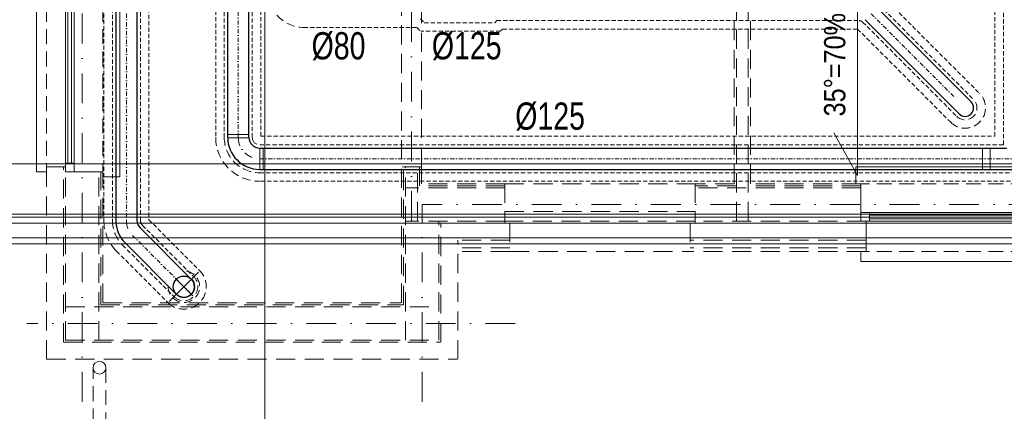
# Model space of a CAD drawing. Header units: inches. Extents: x 57112 to 98566, y -51777 to -16564.
# Tile 128 of 138: x 80411 to 80990, y -20769 to -20539. Entities that reach past the tile are written whole.
import ezdxf

# ---------------------------------------------------------------- set-up
doc = ezdxf.new("R2010")
doc.units = ezdxf.units.IN
doc.header["$MEASUREMENT"] = 0
for name, pattern in [('CENTER', [10.16, 6.35, -1.27, 1.27, -1.27]), ('DASHDOT', [1, 0.5, -0.25, 0, -0.25]), ('DASHED', [0.75, 0.5, -0.25]), ('HIDDEN', [0.375, 0.25, -0.125])]:
    doc.linetypes.add(name, pattern=pattern)
doc.layers.get('0').update_dxf_attribs({"color": 251, "lineweight": 0})
for name, color, linetype, lineweight in [('## 08 CENTRALA REKUP', 204, 'Continuous', 25), ('## 08 Nawiew', 1, 'Continuous', 0), ('## 08 WENTYL IZOLACJA', 4, 'DASHED', 18), ('001 WENT NAWIEW', 1, 'Continuous', 25), ('Axial', 7, 'CENTER', 9), ('Main', 7, 'Continuous', 20), ('p-- przekrój-drew', 251, 'Continuous', 20), ('p--dach', 251, 'Continuous', 30), ('p--dach-rura spustowa', 2, 'Continuous', 0), ('p--dach-ściana przer.', 251, 'Continuous', 0), ('p--osie konstr', 250, 'DASHDOT', 15), ('p--podpis rysunku', 7, 'Continuous', 0), ('p--przekrój-cienki', 251, 'Continuous', 5), ('p--wiązar dachowy', 250, 'Continuous', 0)]:
    doc.layers.add(name, color=color, linetype=linetype, lineweight=lineweight)
doc.layers.add('Wywiew', color=1, linetype='Continuous')
doc.styles.add('1-50', font='arial.ttf', dxfattribs={"width": 0.75, "height": 12.5})
doc.styles.get("Standard").update_dxf_attribs({"font": 'arial.ttf', "width": 0.75})
doc.linetypes.add('LINIA17', pattern='A,1e-05,[146,RODZLIN.shx,S=0.03819,R=0,X=0,Y=-0.13482],-1.52796', length=1.52797)

# ---------------------------------------------------------------- blocks, each defined once
blk = doc.blocks.new('okno-110-33.15')
at = {"linetype": 'Continuous', "ltscale": 35}
for p, q in [((0, 39.15), (110, 39.15)), ((-3, -10), (113, -10))]:
    blk.add_line(p, q, dxfattribs=at)
for p, q in [((0, 39.15), (0, 33.15)), ((110, 33.15), (110, 39.15)), ((3, 33.15), (3, 21.95)), ((107, 21.95), (107, 33.15)), ((5, 21.95), (0, 21.95)), ((0, 21.95), (0, 16.95)), ((0, 21.95), (0, 0)), ((105, 21.95), (5, 21.95)), ((5, 16.95), (5, 21.95)), ((5, 20.61), (105, 20.61)), ((5, 18.45), (105, 18.45)), ((110, 21.95), (105, 21.95)), ((105, 21.95), (105, 16.95)), ((110, 0), (110, 21.95)), ((110, 16.95), (110, 21.95)), ((0, 16.95), (5, 16.95)), ((5, 16.95), (105, 16.95)), ((105, 16.95), (110, 16.95)), ((-3, 0), (-3, -10)), ((0, 0), (-3, 0)), ((110, 0), (113, 0)), ((113, 0), (113, -10))]:
    blk.add_line(p, q)
at = {"linetype": 'HIDDEN', "ltscale": 35}
for p, q in [((0, 33.15), (110, 33.15)), ((0, 0), (110, 0))]:
    blk.add_line(p, q, dxfattribs=at)
blk = doc.blocks.new('okno-110-szalówka')
at = {"linetype": 'Continuous', "ltscale": 35}
for p, q in [((0, 45.75), (110, 45.75)), ((-3, -10), (113, -10))]:
    blk.add_line(p, q, dxfattribs=at)
for p, q in [((0, 45.75), (0, 39.75)), ((110, 39.75), (110, 45.75)), ((3, 39.75), (3, 21.95)), ((107, 21.95), (107, 39.75)), ((5, 21.95), (0, 21.95)), ((0, 21.95), (0, 16.95)), ((0, 21.95), (0, 0)), ((105, 21.95), (5, 21.95)), ((5, 16.95), (5, 21.95)), ((5, 20.61), (105, 20.61)), ((5, 18.45), (105, 18.45)), ((110, 21.95), (105, 21.95)), ((105, 21.95), (105, 16.95)), ((110, 0), (110, 21.95)), ((110, 16.95), (110, 21.95)), ((0, 16.95), (5, 16.95)), ((5, 16.95), (105, 16.95)), ((105, 16.95), (110, 16.95)), ((-3, 0), (-3, -10)), ((0, 0), (-3, 0)), ((110, 0), (113, 0)), ((113, 0), (113, -10))]:
    blk.add_line(p, q)
at = {"linetype": 'HIDDEN', "ltscale": 35}
for p, q in [((0, 39.75), (110, 39.75)), ((0, 0), (110, 0))]:
    blk.add_line(p, q, dxfattribs=at)

msp = doc.modelspace()

# ---------------------------------------------------------------- linework, layer by layer
at = {"layer": '## 08 CENTRALA REKUP'}
msp.add_line((80516.34, -20687.213, 151.8), (80499.162, -20704.391, 151.8), dxfattribs=at)
at = {"layer": '## 08 Nawiew', "color": 4, "linetype": 'DASHED', "ltscale": 5}
for p, q in [((80984.991, -20607.312, 151.8), (80984.991, -20248.477, 151.8)), ((80460.638, -20433.993, 151.8), (80460.638, -20656.781, 151.8)), ((80487.138, -20434.705, 151.8), (80487.138, -20656.47, 151.8)), ((80526.502, -20607.312, 151.8), (80526.502, -20477.679, 151.8)), ((80553.002, -20607.312, 151.8), (80553.002, -20478.429, 151.8)), ((80920.578, -20526.847, 151.8), (80975.904, -20582.173, 151.8)), ((80578.338, -20543.403, 151.8), (80644.884, -20543.403, 151.8)), ((80644.884, -20543.403, 151.8), (80647.134, -20545.653, 151.8)), ((80693.933, -20545.653, 151.8), (80647.134, -20545.653, 151.8)), ((80695.183, -20544.403, 151.8), (80693.933, -20545.653, 151.8)), ((80695.183, -20544.403, 151.8), (80904.193, -20544.403, 151.8)), ((80904.193, -20544.403, 151.8), (80958.934, -20599.144, 151.8)), ((80553.002, -20607.312, 151.8), (80984.991, -20607.312, 151.8)), ((80552.913, -20633.812, 151.8), (81021.64, -20633.812, 151.8)), ((80487.138, -20656.47, 151.8), (80517.024, -20686.357, 151.8)), ((80468.18, -20674.989, 151.8), (80498.286, -20705.095, 151.8))]:
    msp.add_line(p, q, dxfattribs=at)
at = {"layer": '## 08 Nawiew', "color": 4, "linetype": 'DASHDOT', "lineweight": 15, "ltscale": 5}
for p, q in [((80473.888, -20433.243, 151.8), (80473.888, -20656.781, 151.8)), ((80477.549, -20665.62, 151.8), (80511.005, -20699.076, 151.8))]:
    msp.add_line(p, q, dxfattribs=at)
at = {"layer": '## 08 Nawiew', "color": 1, "linetype": 'Continuous', "lineweight": 30, "ltscale": 5}
for p, q in [((80533.502, -20608.062, 151.8), (80533.502, -20477.679, 151.8)), ((80546.002, -20608.062, 151.8), (80546.002, -20477.679, 151.8)), ((80552.338, -20614.312, 151.8), (80991.991, -20614.312, 151.8)), ((80552.338, -20626.812, 151.8), (81002.399, -20626.812, 151.8)), ((80552.338, -20626.812, 151.8), (81018.741, -20626.812, 151.8))]:
    msp.add_line(p, q, dxfattribs=at)
at = {"layer": '## 08 Nawiew', "color": 1, "linetype": 'DASHDOT', "lineweight": 15, "ltscale": 5}
for p, q in [((80539.752, -20608.062, 151.8), (80539.752, -20477.679, 151.8)), ((80552.252, -20620.562, 151.8), (81134.883, -20620.562, 151.8))]:
    msp.add_line(p, q, dxfattribs=at)
at = {"layer": '## 08 Nawiew', "color": 5, "lineweight": 30, "ltscale": 5}
for p, q in [((80915.628, -20531.796, 151.8), (80970.954, -20587.123, 151.8)), ((80908.557, -20538.867, 151.8), (80963.883, -20594.194, 151.8))]:
    msp.add_line(p, q, dxfattribs=at)
at = {"layer": '## 08 Nawiew', "color": 5, "linetype": 'DASHDOT', "lineweight": 15, "ltscale": 5}
msp.add_line((80912.092, -20535.332, 151.8), (80961.426, -20584.666, 151.8), dxfattribs=at)
at = {"layer": '## 08 Nawiew', "color": 1, "linetype": 'Continuous', "lineweight": 20, "ltscale": 5}
for p, q in [((80533.502, -20606.302, 151.8), (80546.002, -20606.302, 151.8)), ((80533.502, -20608.302, 151.8), (80546.002, -20608.302, 151.8)), ((80552.338, -20626.812, 151.8), (80552.338, -20614.312, 151.8)), ((80554.338, -20626.812, 151.8), (80554.338, -20614.312, 151.8)), ((80977.741, -20614.312, 151.8), (80977.741, -20626.812, 151.8)), ((80982.241, -20614.312, 151.8), (80982.241, -20626.812, 151.8))]:
    msp.add_line(p, q, dxfattribs=at)
at = {"layer": '## 08 Nawiew', "color": 4, "linetype": 'DASHED', "ltscale": 10}
for centre, radius, start, end in [((80578.338, -20522.403, 151.8), 21, 180, 270), ((80967.419, -20590.658, 151.8), 12, 225, 45), ((80552.252, -20608.062, 151.8), 25.75, 180, 270), ((80486.388, -20656.781, 151.8), 25.75, 180, 225), ((80507.655, -20695.726, 151.8), 13.25, 225, 45), ((80507.761, -20695.792, 151.8), 9.25, 177.506642, 92.493358)]:
    msp.add_arc(centre, radius, start, end, dxfattribs=at)
at = {"layer": '## 08 Nawiew', "color": 5, "lineweight": 30}
msp.add_arc((80967.419, -20590.658, 151.8), 5, 225, 45, dxfattribs=at)
msp.add_arc((80967.419, -20590.658, 151.8), 5, 225, 45, dxfattribs=at)
at = {"layer": '## 08 Nawiew', "color": 1, "linetype": 'Continuous', "lineweight": 30, "ltscale": 10}
for radius in [18.75, 6.25]:
    msp.add_arc((80552.252, -20608.062, 151.8), radius, 180, 270, dxfattribs=at)
at = {"layer": '## 08 Nawiew', "color": 1, "linetype": 'DASHDOT', "lineweight": 15, "ltscale": 10}
msp.add_arc((80552.252, -20608.062, 151.8), 12.5, 180, 270, dxfattribs=at)
at = {"layer": '## 08 Nawiew', "color": 4, "linetype": 'DASHDOT', "lineweight": 15, "ltscale": 10}
msp.add_arc((80486.388, -20656.781, 151.8), 12.5, 180, 225, dxfattribs=at)
at = {"layer": '## 08 WENTYL IZOLACJA', "color": 6, "lineweight": 5, "ltscale": 5}
for p, q in [((80989.991, -20612.312, 151.8), (80989.991, -20243.477, 151.8)), ((80482.138, -20433.243, 151.8), (80482.138, -20656.781, 151.8)), ((80465.638, -20434.705, 151.8), (80465.638, -20656.781, 151.8)), ((80531.502, -20608.062, 151.8), (80531.502, -20477.679, 151.8)), ((80548.002, -20608.062, 151.8), (80548.002, -20477.679, 151.8)), ((80917.042, -20530.382, 151.8), (80972.369, -20585.709, 151.8)), ((80646.955, -20538.403, 151.8), (80649.205, -20540.653, 151.8)), ((80649.205, -20540.653, 151.8), (80690.612, -20540.653, 151.8)), ((80691.862, -20539.403, 151.8), (80690.612, -20540.653, 151.8)), ((80691.862, -20539.403, 151.8), (80905.021, -20539.403, 151.8)), ((80907.143, -20540.282, 151.8), (80962.469, -20595.608, 151.8)), ((80552.338, -20612.312, 151.8), (80989.991, -20612.312, 151.8)), ((80552.338, -20628.812, 151.8), (81019.569, -20628.812, 151.8)), ((80483.383, -20659.786, 151.8), (80513.489, -20689.892, 151.8)), ((80471.715, -20671.453, 151.8), (80501.821, -20701.56, 151.8))]:
    msp.add_line(p, q, dxfattribs=at)
at = {"layer": '## 08 WENTYL IZOLACJA', "color": 6, "lineweight": 5, "ltscale": 10}
for centre, radius, start, end in [((80905.021, -20542.403, 151.8), 3, 45, 90), ((80967.419, -20590.658, 151.8), 7, 225, 45), ((80552.252, -20608.062, 151.8), 20.75, 180, 270), ((80552.252, -20608.062, 151.8), 4.25, 180, 270), ((80486.388, -20656.781, 151.8), 20.75, 180, 225), ((80486.388, -20656.781, 151.8), 4.25, 180, 225), ((80507.655, -20695.726, 151.8), 8.25, 225, 45)]:
    msp.add_arc(centre, radius, start, end, dxfattribs=at)
at = {"linetype": 'Continuous', "ltscale": 8}
msp.add_line((81449.465, -20654.961, 151.8), (80386.965, -20654.961, 151.8), dxfattribs=at)
at = {"layer": '001 WENT NAWIEW', "color": 4, "lineweight": 30}
for p, q in [((80467.638, -20433.243, 151.8), (80467.638, -20656.781, 151.8)), ((80480.138, -20433.243, 151.8), (80480.138, -20656.781, 151.8)), ((80481.968, -20661.2, 151.8), (80512.074, -20691.307, 151.8)), ((80473.13, -20670.039, 151.8), (80503.236, -20700.145, 151.8))]:
    msp.add_line(p, q, dxfattribs=at)
msp.add_circle((80507.741, -20695.812, 151.8), 6.25, dxfattribs=at)
for centre, radius, start, end in [((80486.388, -20656.781, 151.8), 18.75, 180, 225), ((80486.388, -20656.781, 151.8), 6.25, 180, 225), ((80507.741, -20695.812, 151.8), 6.25, 225, 45), ((80507.761, -20695.792, 151.8), 6.25, 225, 45)]:
    msp.add_arc(centre, radius, start, end, dxfattribs=at)
at = {"layer": 'Axial', "ltscale": 5}
for p, q in [((80512.867, -20690.685, 151.8), (80502.614, -20700.938, 151.8)), ((80502.685, -20690.756, 151.8), (80513.08, -20701.151, 151.8))]:
    msp.add_line(p, q, dxfattribs=at)
at = {"layer": 'Main'}
msp.add_circle((80507.741, -20695.812, 151.8), 6.25, dxfattribs=at)
at = {"layer": 'p-- przekrój-drew', "color": 7, "linetype": 'LINIA17', "lineweight": 0, "ltscale": 5}
msp.add_line((81449.465, -20654.961, 151.8), (80386.965, -20654.961, 151.8), dxfattribs=at)
at = {"layer": 'p--dach', "color": 251, "linetype": 'Continuous', "lineweight": 20, "ltscale": 35, "elevation": 151.8}
msp.add_lwpolyline([(80904.197, -20530.407), (80904.197, -20630.407), (80890.218, -20605.298)], dxfattribs=at)
at = {"layer": 'p--dach-rura spustowa', "color": 251, "linetype": 'HIDDEN', "lineweight": 5, "ltscale": 35}
for p, q in [((80454.325, -20815.529, 151.8), (80454.325, -20743.445, 151.8)), ((80461.825, -20743.445, 151.8), (80461.825, -20815.529, 151.8))]:
    msp.add_line(p, q, dxfattribs=at)
at = {"layer": 'p--dach-rura spustowa', "color": 251, "linetype": 'Continuous', "lineweight": 0, "ltscale": 75}
msp.add_circle((80458.075, -20743.445, 151.8), 3.75, dxfattribs=at)
at = {"layer": 'p--dach-ściana przer.', "color": 251, "linetype": 'HIDDEN', "ltscale": 45}
for p, q in [((80832.865, -20657.205, 151.8), (80832.865, -20437.155, 151.8)), ((80839.865, -20657.205, 151.8), (80839.865, -20437.155, 151.8)), ((80831.615, -20635.255, 151.8), (80831.615, -20451.605, 151.8)), ((80841.115, -20635.255, 151.8), (80841.115, -20451.605, 151.8)), ((80635.715, -20525.255, 151.8), (80635.715, -20625.255, 151.8)), ((80647.615, -20625.255, 151.8), (80647.615, -20525.255, 151.8)), ((80426.965, -20738.405, 151.8), (80426.965, -20625.255, 151.8)), ((80436.965, -20728.405, 151.8), (80436.965, -20625.255, 151.8)), ((80438.165, -20727.205, 151.8), (80438.165, -20625.255, 151.8)), ((80635.715, -20705.255, 151.8), (80635.715, -20625.255, 151.8)), ((80647.615, -20625.255, 151.8), (80635.715, -20625.255, 151.8)), ((80636.965, -20706.505, 151.8), (80636.965, -20625.255, 151.8)), ((80638.165, -20727.205, 151.8), (80638.165, -20625.255, 151.8)), ((80645.165, -20657.205, 151.8), (80645.165, -20625.255, 151.8)), ((80646.365, -20636.505, 151.8), (80646.365, -20625.255, 151.8)), ((80647.615, -20635.255, 151.8), (80647.615, -20625.255, 151.8)), ((80457.665, -20727.205, 151.8), (80457.665, -20628.255, 151.8)), ((80458.865, -20706.505, 151.8), (80458.865, -20628.255, 151.8)), ((80460.115, -20705.255, 151.8), (80460.115, -20628.255, 151.8)), ((80696.615, -20636.505, 151.8), (80646.365, -20636.505, 151.8)), ((80696.615, -20635.255, 151.8), (80647.615, -20635.255, 151.8)), ((80696.615, -20635.255, 151.8), (80808.615, -20635.255, 151.8)), ((80831.615, -20635.255, 151.8), (80808.615, -20635.255, 151.8)), ((80832.865, -20636.505, 151.8), (80808.615, -20636.505, 151.8)), ((80906.115, -20636.505, 151.8), (80839.865, -20636.505, 151.8)), ((80906.115, -20635.255, 151.8), (80841.115, -20635.255, 151.8)), ((80696.615, -20637.705, 151.8), (80638.165, -20637.705, 151.8)), ((80906.115, -20637.705, 151.8), (80808.615, -20637.705, 151.8)), ((80696.615, -20657.205, 151.8), (80638.165, -20657.205, 151.8)), ((80657.665, -20727.205, 151.8), (80657.665, -20657.205, 151.8)), ((80658.865, -20728.405, 151.8), (80658.865, -20658.405, 151.8)), ((80699.615, -20658.405, 151.8), (80658.865, -20658.405, 151.8)), ((80909.115, -20658.405, 151.8), (80805.615, -20658.405, 151.8)), ((80909.115, -20657.205, 151.8), (80808.615, -20657.205, 151.8)), ((80668.865, -20738.405, 151.8), (80668.865, -20668.405, 151.8)), ((80699.615, -20668.405, 151.8), (80668.865, -20668.405, 151.8)), ((80909.115, -20668.405, 151.8), (80805.615, -20668.405, 151.8)), ((80699.615, -20672.905, 151.8), (80668.865, -20672.905, 151.8)), ((80699.615, -20675.005, 151.8), (80668.865, -20675.005, 151.8)), ((80699.615, -20675.005, 151.8), (80805.615, -20675.005, 151.8)), ((80909.115, -20672.905, 151.8), (80805.615, -20672.905, 151.8)), ((80909.115, -20675.005, 151.8), (80805.615, -20675.005, 151.8)), ((80460.115, -20705.255, 151.8), (80635.335, -20705.255, 151.8)), ((80438.165, -20707.705, 151.8), (80657.285, -20707.705, 151.8)), ((80458.865, -20706.505, 151.8), (80636.585, -20706.505, 151.8)), ((80436.965, -20728.405, 151.8), (80658.485, -20728.405, 151.8)), ((80438.165, -20727.205, 151.8), (80657.285, -20727.205, 151.8)), ((80426.965, -20738.405, 151.8), (80668.485, -20738.405, 151.8))]:
    msp.add_line(p, q, dxfattribs=at)
at = {"layer": 'p--dach-ściana przer.', "color": 251, "linetype": 'HIDDEN', "ltscale": 45, "elevation": 151.8}
for points in [[(80460.115, -20628.255), (80438.165, -20628.255), (80438.165, -20625.255), (80426.965, -20625.255)], [(80696.615, -20635.255), (80696.615, -20658.405), (80699.615, -20658.405), (80699.615, -20675.005)], [(80808.615, -20635.255), (80808.615, -20658.405), (80805.615, -20658.405), (80805.615, -20675.005)], [(80906.115, -20635.255), (80906.115, -20657.205), (80909.115, -20657.205), (80909.115, -20675.005)]]:
    msp.add_lwpolyline(points, dxfattribs=at)
msp.add_lwpolyline([(80696.615, -20651.549), (80808.615, -20651.549), (80808.615, -20657.205), (80696.615, -20657.205)], close=True, dxfattribs=at)
at = {"layer": 'p--osie konstr', "color": 251, "linetype": 'DASHDOT', "ltscale": 35}
for p, q in [((80447.915, -20763.405, 151.8), (80447.915, -20097.905, 151.8)), ((80641.665, -20657.205, 151.8), (80641.665, -20437.155, 151.8)), ((80647.915, -20763.405, 151.8), (80647.915, -20647.455, 151.8)), ((81080.895, -20647.455, 151.8), (80647.915, -20647.455, 151.8)), ((80702.667, -20717.455, 151.8), (80415.298, -20717.455, 151.8))]:
    msp.add_line(p, q, dxfattribs=at)
at = {"layer": 'p--podpis rysunku', "color": 0}
msp.add_line((80555.287, -19939.562, 151.8), (80555.287, -21001.543, 151.8), dxfattribs=at)
at = {"layer": 'p--przekrój-cienki', "linetype": 'Continuous', "ltscale": 35}
for p, q in [((81449.465, -20658.448, 151.8), (80386.965, -20658.448, 151.8)), ((81449.465, -20667.165, 151.8), (80386.965, -20667.165, 151.8)), ((81449.465, -20670.652, 151.8), (80386.965, -20670.652, 151.8))]:
    msp.add_line(p, q, dxfattribs=at)
at = {"layer": 'p--wiązar dachowy'}
for p, q in [((81449.465, -20623.579, 151.8), (80386.965, -20623.579, 151.8)), ((81449.465, -20653.228, 151.8), (80386.965, -20653.228, 151.8))]:
    msp.add_line(p, q, dxfattribs=at)

# ---------------------------------------------------------------- block references
at = {"layer": 'p--dach-ściana przer.', "color": 251, "linetype": 'HIDDEN', "ltscale": 45, "xscale": -1, "rotation": 89.99999999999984}
msp.add_blockref('okno-110-33.15', (80460.115, -20518.255, 151.8), dxfattribs=at)
at = {"layer": 'p--dach-ściana przer.', "color": 251, "linetype": 'HIDDEN', "ltscale": 45, "rotation": 180}
msp.add_blockref('okno-110-szalówka', (81016.115, -20635.255, 151.8), dxfattribs=at)

# ---------------------------------------------------------------- texts
at = {"layer": 'p--dach', "color": 251, "linetype": 'Continuous', "ltscale": 35, "insert": (80884.429, -20595.714, 151.8), "char_height": 12.5, "width": 207.41597, "attachment_point": 1, "rotation": 90, "style": '1-50'}
msp.add_mtext('{\\W0.85;35%%d=70%}', dxfattribs=at)
at = {"layer": 'Wywiew', "color": 5, "lineweight": 5, "char_height": 16.0002, "attachment_point": 1}
for s, insert in [('%%C80', (80582.905, -20546.179, 151.8)), ('%%C125', (80653.653, -20546.179, 151.8))]:
    msp.add_mtext_dynamic_manual_height_columns(s, width=46.33417, gutter_width=12.5, heights=[0], dxfattribs=dict(at, insert=insert))
at = {"layer": 'Wywiew', "lineweight": 5, "insert": (80702.73, -20587.512, 151.8), "char_height": 16.0002, "attachment_point": 1}
msp.add_mtext_dynamic_manual_height_columns('%%C125', width=46.33417, gutter_width=12.5, heights=[0], dxfattribs=at)

doc.saveas('drawing.dxf')
